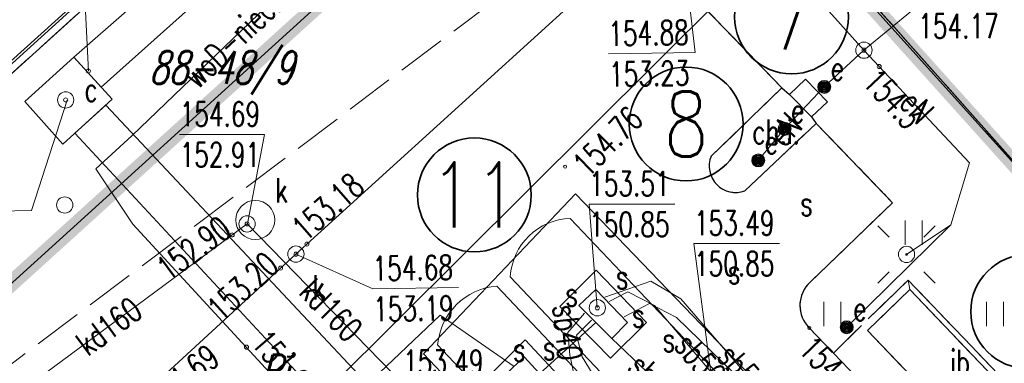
# Model space of a CAD drawing. Header units: feet. Extents: x 7588777 to 15179262, y 5780090 to 11560165.
# Tile 18 of 36: x 7589453 to 7589483, y 5780220 to 5780231. Entities that reach past the tile are written whole.
import ezdxf
from ezdxf.enums import TextEntityAlignment as Align

# ---------------------------------------------------------------- set-up
doc = ezdxf.new("R2010")
doc.units = ezdxf.units.FT
doc.header["$MEASUREMENT"] = 0
for name, pattern in [('1_14', [1, -1]), ('1_OTDI', [0]), ('1_OTKC', [1.5, 1, -0.5]), ('1_OTKJ', [2, 1.5, -0.5]), ('1_OTKK', [0]), ('1_OTZI', [1.5, 1, -0.5]), ('1_OTZT', [1.5, 1, -0.5]), ('4_SUEP_A', [0]), ('4_SUKP', [0]), ('4_SULO', [0]), ('4_SUPK', [0]), ('4_SUSP', [0]), ('4_SUSU', [0]), ('4_SUWP', [0]), ('EGDE', [0]), ('HIDDEN', [0.375, 0.25, -0.125])]:
    doc.linetypes.add(name, pattern=pattern)
doc.layers.get('0').update_dxf_attribs({"color": 250, "linetype": 'CONTINUOUS', "lineweight": 100})
doc.layers.add('___granice działki', color=7, linetype='CONTINUOUS', lineweight=60)
doc.layers.add('___opis znaczniki - bez zmian', color=30, linetype='CONTINUOUS', lineweight=35)
for name, color, linetype, lineweight, transparency in [('Dzialki', 7, 'EGDE', 18, 0.7), ('Numery_dzialek', 7, 'CONTINUOUS', 9, 0.7), ('Numery_uzytkow', 3, 'CONTINUOUS', 9, 0.7), ('OTD_E_T_7', 7, 'CONTINUOUS', 0, 0.7), ('OTD_L_14', 7, '1_OTDI', 18, 0.7), ('OTK_E_T_1', 7, 'CONTINUOUS', 0, 0.7), ('OTK_L_0', 7, '1_OTKJ', 18, 0.7), ('OTK_L_1', 7, '1_OTKK', 25, 0.7), ('OTK_L_2', 7, '1_OTKC', 18, 0.7), ('OTO_L_0', 7, 'CONTINUOUS', 35, 0.7), ('OTR_T_0', 7, 'CONTINUOUS', 18, 0.7), ('OTZ_L_3', 7, '1_OTZT', 18, 0.7), ('SUCR_T_0', 200, 'CONTINUOUS', 18, 0.7), ('SUE_E_T_3', 1, 'CONTINUOUS', 0, 0.7), ('SUE_T_3', 7, 'CONTINUOUS', 18, 0.7), ('SUE_T_6', 1, 'CONTINUOUS', 18, 0.7), ('SUEP_E_T_0', 1, 'CONTINUOUS', 0, 0.7), ('SUEP_L_0', 1, '4_SUEP_A', 18, 0.7), ('SUER_T_0', 1, 'CONTINUOUS', 18, 0.7), ('SUK_E_T_4', 34, 'CONTINUOUS', 0, 0.7), ('SUK_T_3', 34, 'CONTINUOUS', 18, 0.7), ('SUKP_E_T_0', 34, 'CONTINUOUS', 0, 0.7), ('SUKP_L_0', 34, '4_SUKP', 18, 0.7), ('SUKR_T_0', 34, 'CONTINUOUS', 18, 0.7), ('SUL_L_1', 7, '4_SULO', 18, 0.7), ('SUP_E_T_1', 7, 'CONTINUOUS', 0, 0.7), ('SUP_L_1', 7, '4_SUPK', 18, 0.7), ('SUP_T_0', 7, 'CONTINUOUS', 18, 0.7), ('SUP_T_4', 7, 'CONTINUOUS', 18, 0.7), ('SUS_E_T_0', 7, 'CONTINUOUS', 0, 0.7), ('SUS_L_0', 7, '4_SUSU', 18, 0.7), ('SUSP_E_T_0', 7, 'CONTINUOUS', 0, 0.7), ('SUSP_L_0', 7, '4_SUSP', 18, 0.7), ('SUSR_T_0', 7, 'CONTINUOUS', 18, 0.7), ('SUWP_E_T_0', 5, 'CONTINUOUS', 0, 0.7), ('SUWP_L_0', 5, '4_SUWP', 18, 0.7), ('SUWR_T_0', 5, 'CONTINUOUS', 18, 0.7)]:
    doc.layers.add(name, color=color, linetype=linetype, lineweight=lineweight, transparency=transparency)
doc.styles.add('ROMANS', font='romans.shx', dxfattribs={"width": 0.8})
doc.styles.get("Standard").update_dxf_attribs({"font": 'Simplex.SHX', "width": 0.75})

# ---------------------------------------------------------------- blocks, each defined once
blk = doc.blocks.new('1_OTRS')
at = {"linetype": 'Continuous'}
blk.add_circle((0, 0), 0.045, dxfattribs=at)
blk = doc.blocks.new('1_OTZT')
at = {"linetype": 'Continuous'}
for p, q in [((-0.2625, -0.375), (-0.2625, 0.375)), ((0.2625, -0.375), (0.2625, 0.375))]:
    blk.add_line(p, q, dxfattribs=at)
blk = doc.blocks.new('4_SUPS')
at = {"linetype": 'Continuous'}
blk.add_circle((0, 0), 0.0625, dxfattribs=at)
blk = doc.blocks.new('4_SUEO_W')
at = {"linetype": 'Continuous'}
for p, q in [((-0.53035, 0.53035), (-0.8839, 0.8839)), ((0.53035, 0.53035), (0.8839, 0.8839)), ((-0.53035, -0.53035), (-0.8839, -0.8839)), ((0.53035, -0.53035), (0.8839, -0.8839))]:
    blk.add_line(p, q, dxfattribs=at)
blk.add_circle((0, 0), 0.025, dxfattribs=at)
blk = doc.blocks.new('4_SUPP')
at = {"linetype": 'Continuous'}
blk.add_circle((0, 0), 0.25, dxfattribs=at)
blk = doc.blocks.new('4_SUEU')
at = {"linetype": 'Continuous'}
for radius in [0.2, 0.175, 0.15, 0.125, 0.1, 0.075, 0.05, 0.025, 0.00715]:
    blk.add_circle((0, 0), radius, dxfattribs=at)
blk = doc.blocks.new('4_SUKS')
at = {"linetype": 'Continuous'}
blk.add_circle((0, 0), 0.25, dxfattribs=at)
blk = doc.blocks.new('4_SUPK')
at = {"linetype": 'Continuous'}
blk.add_circle((0, 0), 0.25, dxfattribs=at)
blk = doc.blocks.new('4_SUPW')
at = {"linetype": 'Continuous'}
blk.add_circle((0, 0), 0.25, dxfattribs=at)

msp = doc.modelspace()

# ---------------------------------------------------------------- linework, layer by layer
at = {"layer": '___granice działki', "linetype": 'HIDDEN', "ltscale": 10, "const_width": 0.5}
msp.add_lwpolyline([(7589429.14, 5780208.73), (7589448.11, 5780187.19), (7589456.39, 5780177.81), (7589472.83, 5780159.12), (7589473.73, 5780171.42), (7589485.48, 5780158.42), (7589491.22, 5780217.86), (7589471.44, 5780239.87), (7589438.5, 5780210), (7589434.86, 5780214.06)], close=True, dxfattribs=at)
at = {"layer": '___opis znaczniki - bez zmian'}
for centre in [(7589476.6236, 5780231.003), (7589473.3819, 5780227.7103), (7589466.8684, 5780225.5307), (7589483.8846, 5780221.9433)]:
    msp.add_circle(centre, 1.75, dxfattribs=at)
at = {"layer": 'Dzialki'}
for p, q in [((7589476.29, 5780251.02), (7589452.12, 5780229.09)), ((7589471.44, 5780239.87), (7589438.5, 5780210)), ((7589487.21, 5780222.32), (7589471.44, 5780239.87))]:
    msp.add_line(p, q, dxfattribs=at)
at = {"layer": 'OTD_L_14', "linetype": '1_OTDI'}
for p, q in [((7589480.26, 5780222.62), (7589478.96, 5780221.36)), ((7589484.05, 5780218.66), (7589480.26, 5780222.62)), ((7589478.96, 5780221.36), (7589482.75, 5780217.41))]:
    msp.add_line(p, q, dxfattribs=at)
at = {"layer": 'OTK_L_0', "linetype": '1_OTKJ'}
for p, q in [((7589472.45, 5780247.17), (7589452.18, 5780228.85)), ((7589473.37, 5780237.9), (7589491.25, 5780217.79)), ((7589476.33, 5780228.82), (7589470.62, 5780234.72)), ((7589467.44, 5780231.47), (7589436.29, 5780208.04)), ((7589474.15, 5780226.72), (7589476.33, 5780228.82)), ((7589477.38, 5780227.73), (7589475.19, 5780225.66)), ((7589479.73, 5780225.29), (7589477.38, 5780227.73)), ((7589477.2, 5780222.85), (7589479.73, 5780225.29)), ((7589480.21, 5780222.91), (7589477.91, 5780220.67)), ((7589484.35, 5780218.59), (7589480.21, 5780222.91)), ((7589480.26, 5780222.62), (7589478.96, 5780221.36)), ((7589484.05, 5780218.66), (7589480.26, 5780222.62)), ((7589477.91, 5780220.67), (7589477.17, 5780221.44)), ((7589478.96, 5780221.36), (7589482.75, 5780217.41)), ((7589477.91, 5780220.67), (7589480.36, 5780218.12))]:
    msp.add_line(p, q, dxfattribs=at)
at = {"layer": 'OTK_L_0', "linetype": '1_14'}
msp.add_line((7589480.21, 5780222.91), (7589480.26, 5780222.62), dxfattribs=at)
at = {"layer": 'OTK_L_0', "linetype": '1_OTKJ'}
for centre, radius, start, end in [((7589474.9011, 5780226.4167), 0.81, 158.01425, 290.89443), ((7589477.851, 5780222.1308), 0.97, 132.15026, 225.41199)]:
    msp.add_arc(centre, radius, start, end, dxfattribs=at)
at = {"layer": 'OTK_L_1', "linetype": '1_OTKK'}
for p, q in [((7589452.18, 5780228.85), (7589472.45, 5780247.17)), ((7589491.25, 5780217.79), (7589473.37, 5780237.9)), ((7589470.62, 5780234.72), (7589476.33, 5780228.82)), ((7589476.33, 5780228.82), (7589474.15, 5780226.72)), ((7589476.33, 5780228.82), (7589476.56, 5780228.62)), ((7589476.56, 5780228.62), (7589477.24, 5780227.93)), ((7589477.24, 5780227.93), (7589477.38, 5780227.73)), ((7589475.19, 5780225.66), (7589477.38, 5780227.73)), ((7589479.73, 5780225.29), (7589477.38, 5780227.73)), ((7589477.2, 5780222.85), (7589479.73, 5780225.29)), ((7589477.91, 5780220.67), (7589477.17, 5780221.44))]:
    msp.add_line(p, q, dxfattribs=at)
for centre, radius, start, end in [((7589474.9011, 5780226.4167), 0.81, 158.01425, 290.89443), ((7589477.851, 5780222.1308), 0.97, 132.15026, 225.41199)]:
    msp.add_arc(centre, radius, start, end, dxfattribs=at)
at = {"layer": 'OTK_L_2', "linetype": '1_OTKC'}
for p, q in [((7589477.05, 5780229.09), (7589476.56, 5780228.62)), ((7589477.73, 5780228.39), (7589477.05, 5780229.09)), ((7589476.33, 5780228.82), (7589474.15, 5780226.72)), ((7589476.56, 5780228.62), (7589476.33, 5780228.82)), ((7589477.24, 5780227.93), (7589477.73, 5780228.39)), ((7589477.38, 5780227.73), (7589477.24, 5780227.93)), ((7589475.19, 5780225.66), (7589477.38, 5780227.73))]:
    msp.add_line(p, q, dxfattribs=at)
msp.add_arc((7589474.9011, 5780226.4167), 0.81, 158.01425, 290.89443, dxfattribs=at)
at = {"layer": 'OTO_L_0'}
msp.add_line((7589456.7015, 5780233.3375), (7589452.11, 5780229.19), dxfattribs=at)
at = {"layer": 'OTZ_L_3', "linetype": '1_OTZI'}
for p, q in [((7589491.25, 5780217.79), (7589473.37, 5780237.9)), ((7589470.62, 5780234.72), (7589476.33, 5780228.82)), ((7589476.56, 5780228.62), (7589477.05, 5780229.09)), ((7589477.05, 5780229.09), (7589477.73, 5780228.39)), ((7589476.33, 5780228.82), (7589476.56, 5780228.62)), ((7589477.73, 5780228.39), (7589477.24, 5780227.93)), ((7589477.24, 5780227.93), (7589477.38, 5780227.73)), ((7589477.38, 5780227.73), (7589479.73, 5780225.29)), ((7589479.73, 5780225.29), (7589477.2, 5780222.85)), ((7589477.91, 5780220.67), (7589480.21, 5780222.91)), ((7589480.21, 5780222.91), (7589484.35, 5780218.59)), ((7589477.17, 5780221.44), (7589477.91, 5780220.67))]:
    msp.add_line(p, q, dxfattribs=at)
msp.add_arc((7589477.851, 5780222.1308), 0.97, 132.15026, 225.41199, dxfattribs=at)
at = {"layer": 'SUCR_T_0', "linetype": 'Continuous', "lineweight": 0}
for p, q in [((7589455, 5780229.34), (7589454.8338, 5780232.5675)), ((7589454.35, 5780228.44), (7589453.2476, 5780225.0502)), ((7589450.5881, 5780225.0033), (7589453.2476, 5780225.0502))]:
    msp.add_line(p, q, dxfattribs=at)
at = {"layer": 'SUEP_L_0', "linetype": '4_SUEP_A'}
for p, q in [((7589475.85, 5780232.97), (7589454.59, 5780211.83)), ((7589478.85, 5780229.98), (7589476.02, 5780233.13)), ((7589478.85, 5780229.98), (7589477.63, 5780228.85)), ((7589482.1, 5780226.52), (7589478.85, 5780229.98)), ((7589477.63, 5780228.85), (7589476.41, 5780227.56)), ((7589476.41, 5780227.56), (7589475.6, 5780226.59)), ((7589481.52, 5780224.61), (7589482.1, 5780226.52)), ((7589478.32, 5780221.46), (7589481.52, 5780224.61)), ((7589480.16, 5780223.7), (7589481.52, 5780224.61)), ((7589465.82, 5780221.83), (7589455.22, 5780211.82)), ((7589468.09, 5780220.26), (7589465.82, 5780221.83)), ((7589468.87, 5780220.03), (7589470.6, 5780221.61))]:
    msp.add_line(p, q, dxfattribs=at)
at = {"layer": 'SUER_T_0', "linetype": 'Continuous', "lineweight": 0}
msp.add_line((7589478.85, 5780229.98), (7589480.52, 5780231.35), dxfattribs=at)
at = {"layer": 'SUKP_L_0', "linetype": '4_SUKP'}
for p, q in [((7589461.38, 5780223.71), (7589473.14, 5780234.39)), ((7589459.88, 5780224.64), (7589450.86, 5780217.97)), ((7589473.4, 5780210.77), (7589459.88, 5780224.64)), ((7589447.63, 5780211.07), (7589461.38, 5780223.71))]:
    msp.add_line(p, q, dxfattribs=at)
at = {"layer": 'SUKR_T_0', "linetype": 'Continuous', "lineweight": 0}
for p, q in [((7589473.14, 5780234.39), (7589473.6576, 5780229.9102)), ((7589470.9981, 5780229.8633), (7589473.6576, 5780229.9102)), ((7589457.8043, 5780227.39), (7589460.41, 5780227.39)), ((7589459.89, 5780224.64), (7589460.41, 5780227.39)), ((7589461.38, 5780223.71), (7589463.7476, 5780222.6402)), ((7589463.7476, 5780222.6402), (7589466.3801, 5780222.6866))]:
    msp.add_line(p, q, dxfattribs=at)
at = {"layer": 'SUL_L_1', "linetype": '4_SULO'}
for p, q in [((7589455.39, 5780228.84), (7589460.71, 5780233.6)), ((7589456.26, 5780231.26), (7589454.55, 5780229.77)), ((7589454.55, 5780229.77), (7589455.39, 5780228.84)), ((7589455.53, 5780228.29), (7589454.58, 5780227.43)), ((7589464, 5780219.27), (7589455.53, 5780228.29)), ((7589454.58, 5780227.43), (7589467.47, 5780213.57))]:
    msp.add_line(p, q, dxfattribs=at)
at = {"layer": 'SUP_L_1', "linetype": '4_SUPK'}
for p, q in [((7589454.55, 5780229.77), (7589453.04, 5780228.4)), ((7589455.73, 5780228.47), (7589454.55, 5780229.77)), ((7589453.04, 5780228.4), (7589454.21, 5780227.09)), ((7589454.21, 5780227.09), (7589455.73, 5780228.47))]:
    msp.add_line(p, q, dxfattribs=at)
msp.add_circle((7589460.13, 5780224.76), 0.6, dxfattribs=at)
at = {"layer": 'SUS_L_0', "linetype": '4_SUSU'}
for p, q in [((7589469.98, 5780225.56), (7589465.3, 5780220.64)), ((7589477.68, 5780217.56), (7589469.98, 5780225.56)), ((7589469.82, 5780224.81), (7589476.82, 5780217.43)), ((7589470.62, 5780223.22), (7589469.5, 5780222.1)), ((7589472.16, 5780221.61), (7589470.62, 5780223.22)), ((7589474.95, 5780215.67), (7589467.97, 5780223.01)), ((7589474.6, 5780215.3), (7589467.56, 5780222.73)), ((7589470.08, 5780222.13), (7589470.6, 5780222.62)), ((7589470.6, 5780222.62), (7589471.58, 5780221.61)), ((7589469.5, 5780222.1), (7589471.06, 5780220.51)), ((7589471.1, 5780221.12), (7589470.08, 5780222.13)), ((7589471.06, 5780220.51), (7589472.16, 5780221.61)), ((7589471.58, 5780221.61), (7589471.1, 5780221.12)), ((7589465.74, 5780220.92), (7589472.75, 5780213.51)), ((7589468.43, 5780221.07), (7589467.29, 5780219.94)), ((7589469.97, 5780219.43), (7589468.43, 5780221.07)), ((7589465.3, 5780220.64), (7589472.58, 5780213.08)), ((7589468.4, 5780220.55), (7589467.84, 5780220.02)), ((7589469.35, 5780219.52), (7589468.4, 5780220.55))]:
    msp.add_line(p, q, dxfattribs=at)
for centre, radius, start, end in [((7589469.8864, 5780222.8911), 1.92, 91.98046, 176.44989), ((7589467.7225, 5780220.7466), 1.99, 94.68303, 175.00129)]:
    msp.add_arc(centre, radius, start, end, dxfattribs=at)
at = {"layer": 'SUSP_L_0', "linetype": '4_SUSP'}
for p, q in [((7589472.3, 5780222.88), (7589470.88, 5780222.39)), ((7589473.22, 5780222.34), (7589472.3, 5780222.88)), ((7589471.01, 5780222.25), (7589471.59, 5780222.55)), ((7589471.59, 5780222.55), (7589472.41, 5780222.13)), ((7589480.1, 5780214.39), (7589473.22, 5780222.34)), ((7589471.48, 5780221.78), (7589472.26, 5780222.19)), ((7589472.26, 5780222.19), (7589473.09, 5780221.76)), ((7589472.41, 5780222.13), (7589476.14, 5780217.74)), ((7589469.74, 5780221.3), (7589470.26, 5780221.89)), ((7589473.09, 5780221.76), (7589475.91, 5780219.03)), ((7589470.01, 5780221.22), (7589470.47, 5780221.68)), ((7589469.81, 5780220.61), (7589469.74, 5780221.3)), ((7589470.18, 5780220.55), (7589470.01, 5780221.22)), ((7589471.1, 5780221.12), (7589474.01, 5780218.34)), ((7589470.1, 5780219.21), (7589469.81, 5780220.61)), ((7589471.23, 5780218.85), (7589470.18, 5780220.55))]:
    msp.add_line(p, q, dxfattribs=at)
at = {"layer": 'SUSR_T_0', "linetype": 'Continuous', "lineweight": 0}
for p, q in [((7589470.65, 5780222.06), (7589470.4, 5780225.25)), ((7589470.4, 5780225.25), (7589473.0328, 5780225.25)), ((7589474.41, 5780218.06), (7589473.6236, 5780224.04)), ((7589473.6236, 5780224.04), (7589476.2564, 5780224.04))]:
    msp.add_line(p, q, dxfattribs=at)
at = {"layer": 'SUWP_L_0', "linetype": '4_SUWP'}
for p, q in [((7589466.36, 5780236.98), (7589456.33, 5780227.35)), ((7589456.33, 5780227.35), (7589455.23, 5780226.33)), ((7589455.23, 5780226.33), (7589456.37, 5780224.63)), ((7589456.37, 5780224.63), (7589466.53, 5780213.62))]:
    msp.add_line(p, q, dxfattribs=at)

# ---------------------------------------------------------------- block references
at = {"layer": 'OTR_T_0'}
for p in [(7589469.66, 5780226.4), (7589477.17, 5780221.44)]:
    msp.add_blockref('1_OTRS', p, dxfattribs=at)
at = {"layer": 'OTZ_L_3'}
for p in [(7589480.38, 5780224.37), (7589477.88, 5780221.87), (7589482.88, 5780221.87)]:
    msp.add_blockref('1_OTZT', p, dxfattribs=at)
at = {"layer": 'SUCR_T_0'}
msp.add_blockref('4_SUPS', (7589455, 5780229.34), dxfattribs=at)
at = {"layer": 'SUCR_T_0', "rotation": 1.010011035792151}
msp.add_blockref('4_SUPS', (7589454.3, 5780228.45), dxfattribs=at)
at = {"layer": 'SUE_T_3'}
for name in ['4_SUEO_W', '4_SUPP']:
    msp.add_blockref(name, (7589480.16, 5780223.7), dxfattribs=at)
at = {"layer": 'SUE_T_6'}
for p in [(7589477.63, 5780228.85), (7589476.41, 5780227.56), (7589475.6, 5780226.59), (7589478.32, 5780221.46)]:
    msp.add_blockref('4_SUEU', p, dxfattribs=at)
at = {"layer": 'SUER_T_0', "rotation": 312.5400002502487}
msp.add_blockref('4_SUPS', (7589478.85, 5780229.98), dxfattribs=at)
at = {"layer": 'SUER_T_0'}
msp.add_blockref('4_SUPS', (7589479.32, 5780229.48), dxfattribs=at)
at = {"layer": 'SUK_T_3'}
msp.add_blockref('4_SUKS', (7589461.38, 5780223.71), dxfattribs=at)
at = {"layer": 'SUKR_T_0'}
for p in [(7589459.88, 5780224.64), (7589459.42, 5780224.3), (7589461.72, 5780224.02), (7589460.91, 5780223.28)]:
    msp.add_blockref('4_SUPS', p, dxfattribs=at)
at = {"layer": 'SUKR_T_0', "rotation": 1.010011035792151}
msp.add_blockref('4_SUPS', (7589461.38, 5780223.71), dxfattribs=at)
at = {"layer": 'SUP_T_0'}
for p in [(7589478.85, 5780229.98), (7589454.27, 5780225.22)]:
    msp.add_blockref('4_SUPK', p, dxfattribs=at)
at = {"layer": 'SUP_T_4', "rotation": 1.010011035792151}
msp.add_blockref('4_SUPW', (7589454.3, 5780228.45), dxfattribs=at)
at = {"layer": 'SUP_T_4'}
for p in [(7589459.88, 5780224.64), (7589470.65, 5780222.06)]:
    msp.add_blockref('4_SUPW', p, dxfattribs=at)
at = {"layer": 'SUSR_T_0'}
msp.add_blockref('4_SUPS', (7589470.65, 5780222.06), dxfattribs=at)
at = {"layer": 'SUWR_T_0'}
msp.add_blockref('4_SUPS', (7589459.86, 5780220.85), dxfattribs=at)

# ---------------------------------------------------------------- texts
at = {"layer": '___opis znaczniki - bez zmian', "char_height": 2, "width": 28.442053, "attachment_point": 5, "style": 'ROMANS'}
for s, insert in [('7', (7589476.6236, 5780231.003)), ('8', (7589473.3819, 5780227.7103)), ('11', (7589466.8684, 5780225.5307))]:
    msp.add_mtext(s, dxfattribs=dict(at, insert=insert))
at = {"layer": 'Numery_dzialek', "oblique": 15, "width": 0.7}
msp.add_text('88-48/9', height=1, dxfattribs=at).set_placement((7589456.8677, 5780229.9497), align=Align.TOP_LEFT)
at = {"layer": 'Numery_uzytkow', "oblique": 15, "width": 0.7}
msp.add_text('Bi', height=1, dxfattribs=at).set_placement((7589460.2845, 5780219.609))
at = {"layer": 'OTD_E_T_7', "lineweight": 9, "width": 0.7}
msp.add_text('ib', height=0.75, dxfattribs=at).set_placement((7589481.505, 5780220.0125))
at = {"layer": 'OTK_E_T_1', "lineweight": 9, "width": 0.7}
msp.add_text('ch.i.', height=0.75, dxfattribs=at).set_placement((7589475.42, 5780227.1))
at = {"layer": 'OTR_T_0', "lineweight": 9, "width": 0.7}
for s, rotation, p in [('154.76', 44.98001, (7589469.83, 5780226.57)), ('154.77', 313.84, (7589477.34, 5780221.26)), ('154.69', 36.97, (7589456.67, 5780219.49))]:
    msp.add_text(s, height=0.75, rotation=rotation, dxfattribs=at).set_placement(p, align=Align.TOP_LEFT)
at = {"layer": 'SUE_E_T_3', "lineweight": 9, "width": 0.7}
for p in [(7589477.83, 5780229.05), (7589476.61, 5780227.75), (7589475.8, 5780226.79), (7589478.52, 5780221.66)]:
    msp.add_text('e', height=0.75, dxfattribs=at).set_placement(p)
at = {"layer": 'SUEP_E_T_0', "lineweight": 9, "width": 0.7}
msp.add_text('eN', height=0.75, rotation=313.21, dxfattribs=at).set_placement((7589480.48, 5780228.24), align=Align.MIDDLE)
msp.add_text('eN', height=0.75, rotation=46.59999, dxfattribs=at).set_placement((7589476.15, 5780227.8), align=Align.TOP_CENTER)
at = {"layer": 'SUER_T_0', "lineweight": 9, "width": 0.7}
msp.add_text('154.17', height=0.75, dxfattribs=at).set_placement((7589480.52, 5780231.1), align=Align.TOP_LEFT)
msp.add_text('154.3', height=0.75, rotation=313.19, dxfattribs=at).set_placement((7589479.32, 5780229.48), align=Align.TOP_LEFT)
at = {"layer": 'SUK_E_T_4', "lineweight": 9, "width": 0.7}
msp.add_text('k', height=0.75, dxfattribs=at).set_placement((7589461.89, 5780223.06), align=Align.TOP_LEFT)
at = {"layer": 'SUKP_E_T_0', "lineweight": 9, "width": 0.7}
for rotation, p in [(314.27, (7589462.46, 5780221.99)), (36.48, (7589455.63, 5780221.49))]:
    msp.add_text('kd160', height=0.75, rotation=rotation, dxfattribs=at).set_placement(p, align=Align.MIDDLE)
at = {"layer": 'SUKR_T_0', "lineweight": 9, "width": 0.7}
for s, p in [('154.88', (7589470.9804, 5780230.8631)), ('153.23', (7589471.0025, 5780229.6133)), ('154.68', (7589463.73, 5780223.64)), ('153.19', (7589463.752, 5780222.3902))]:
    msp.add_text(s, height=0.75, rotation=1.01001, dxfattribs=at).set_placement(p, align=Align.TOP_LEFT)
for s, p in [('154.69', (7589457.8043, 5780228.39)), ('152.91', (7589457.8043, 5780227.14))]:
    msp.add_text(s, height=0.75, dxfattribs=at).set_placement(p, align=Align.TOP_LEFT)
msp.add_text('153.18', height=0.75, rotation=40.95001, dxfattribs=at).set_placement((7589461.67, 5780224.07))
for s, rotation, p in [('152.90', 36.42001, (7589459.45, 5780224.32)), ('153.20', 42.57999, (7589460.91, 5780223.28))]:
    msp.add_text(s, height=0.75, rotation=rotation, dxfattribs=at).set_placement(p, align=Align.RIGHT)
at = {"layer": 'SUP_E_T_1', "lineweight": 9, "width": 0.7}
msp.add_text('c', height=0.75, dxfattribs=at).set_placement((7589455.283, 5780228.3993), align=Align.RIGHT)
for s, p in [('k', (7589460.75, 5780225.3)), ('s', (7589471.22, 5780222.64)), ('s', (7589468.98, 5780220.46))]:
    msp.add_text(s, height=0.75, dxfattribs=at).set_placement(p)
at = {"layer": 'SUS_E_T_0', "lineweight": 9, "width": 0.7}
for p in [(7589476.89, 5780224.89), (7589474.67, 5780222.8), (7589469.67, 5780222.11), (7589471.72, 5780221.46), (7589472.66, 5780220.71), (7589468.06, 5780220.41)]:
    msp.add_text('s', height=0.75, dxfattribs=at).set_placement(p)
at = {"layer": 'SUSP_E_T_0', "lineweight": 9, "width": 0.7}
for s, rotation, p in [('sb40', 275.79, (7589469.74, 5780221.3)), ('sb50', 310.35, (7589473.82, 5780220.46)), ('sb50', 310.87, (7589475.14, 5780220.13)), ('sb50', 316.31, (7589472.42, 5780219.86))]:
    msp.add_text(s, height=0.75, rotation=rotation, dxfattribs=at).set_placement(p, align=Align.MIDDLE)
at = {"layer": 'SUSR_T_0', "lineweight": 9, "width": 0.7}
for s, p in [('153.51', (7589470.4, 5780226.25)), ('153.49', (7589473.6236, 5780225.04)), ('150.85', (7589470.4, 5780225)), ('150.85', (7589473.6236, 5780223.79)), ('153.49', (7589464.6772, 5780220.76))]:
    msp.add_text(s, height=0.75, dxfattribs=at).set_placement(p, align=Align.TOP_LEFT)
at = {"layer": 'SUWP_E_T_0', "lineweight": 9, "width": 0.7}
msp.add_text('woD-niecz.', height=0.75, rotation=43.83, dxfattribs=at).set_placement((7589459.54, 5780230.43), align=Align.MIDDLE)
at = {"layer": 'SUWR_T_0', "lineweight": 9, "width": 0.7}
msp.add_text('151.92', height=0.75, rotation=310.27, dxfattribs=at).set_placement((7589459.98, 5780220.96))

doc.saveas('drawing.dxf')
